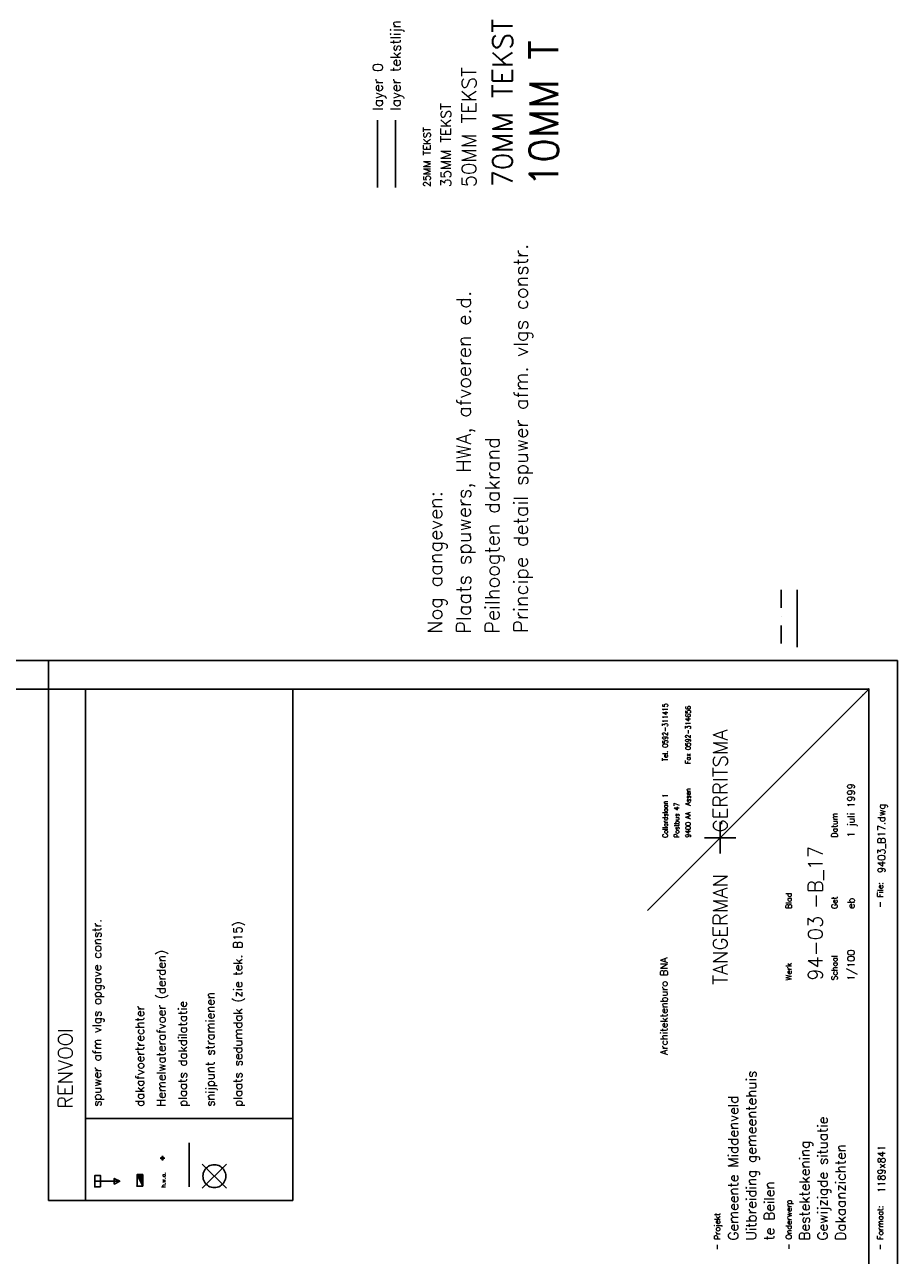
# Model space of a CAD drawing. Extents: x -101594 to 410648, y -2831 to 169921.
# Tile 12 of 31: x -48034 to -17494, y 95256 to 138317. Entities that reach past the tile are written whole.
import ezdxf

# ---------------------------------------------------------------- set-up
doc = ezdxf.new("R2010")
doc.units = 0
doc.header["$LTSCALE"] = 50
doc.header["$MEASUREMENT"] = 0
doc.header["$PDSIZE"] = -1
doc.linetypes.add('DASHDOT', pattern=[25, 12.5, -6.25, 0, -6.25])
doc.linetypes.add('DD1', pattern=[2.66667, 1.66667, -0.5, 0, -0.5])
doc.layers.get('0').update_dxf_attribs({"linetype": 'CONTINUOUS'})
for name, color, linetype in [('_BRANDCOMPART', 6, 'DASHDOT'), ('A--01A1_ACEER', 1, 'CONTINUOUS'), ('A--L$7A-_RASTERCONTOUR', 3, 'CONTINUOUS'), ('A--L02-A2-_LOGO', 2, 'CONTINUOUS'), ('A--L02-A3-_LOGO', 3, 'CONTINUOUS'), ('A--L02-A4-_LOGO', 4, 'CONTINUOUS'), ('A--L27--', 7, 'CONTINUOUS'), ('A--L27-A2-_DAKEN', 2, 'CONTINUOUS'), ('A--L52--', 7, 'CONTINUOUS'), ('A--L52--_F123-', 7, 'CONTINUOUS'), ('A--L90--_F-23-', 7, 'CONTINUOUS'), ('A--L90--_F123-', 7, 'CONTINUOUS'), ('A--T$1A', 2, 'CONTINUOUS'), ('A--T$1A-_F123-_0_35MM', 3, 'CONTINUOUS'), ('A--T01A---_TEKSTLIJN', 1, 'CONTINUOUS'), ('A--T01A-10_TEKST', 6, 'CONTINUOUS'), ('A--T01A-25_TEKST', 2, 'CONTINUOUS'), ('A--T01A-35_TEKST', 3, 'CONTINUOUS'), ('A--T01A-50_TEKST', 4, 'CONTINUOUS'), ('A--T01A-70_TEKST', 5, 'CONTINUOUS'), ('A--T01A5_TEKST', 4, 'CONTINUOUS'), ('CONTROL_POINTS', 7, 'CONTINUOUS'), ('STRAMIEN', 1, 'DD1'), ('X--L$2A-_KADER', 7, 'CONTINUOUS'), ('X--LR---_CP', 7, 'CONTINUOUS')]:
    doc.layers.add(name, color=color, linetype=linetype)
doc.styles.add('ALFA-0_25', font='ROMANS')
doc.styles.add('ALFA-0_35', font='ROMANS')
doc.styles.add('HIEMSTRA', font='romans.shx')
doc.styles.add('ONDERHOEK_TEXT', font='ROMANS.shx', dxfattribs={"height": 2.5})
doc.styles.add('ONDERHOEK_TXT', font='romans.shx', dxfattribs={"width": 0.8})
doc.linetypes.add('BATTING', pattern='A,0.0001,-0.1,[134,ltypeshp.shx,S=0.1,R=0,X=-0.1,Y=0],-0.2,[134,ltypeshp.shx,S=0.1,R=180,X=0.1,Y=0],-0.1', length=0.4001)
doc.linetypes.add('ZIGZAG', pattern='A,0.0001,-0.2,[131,ltypeshp.shx,S=0.2,R=0,X=-0.2,Y=0],-0.4,[131,ltypeshp.shx,S=0.2,R=180,X=0.2,Y=0],-0.2', length=0.8001)

# ---------------------------------------------------------------- blocks, each defined once
blk = doc.blocks.new('9403OH')
at = {"layer": 'A--L02-A2-_LOGO'}
blk.add_line((0, 0), (-77.46, 77.46), dxfattribs=at)
at = {"layer": 'A--L02-A3-_LOGO'}
for q in [(-52, 57.5), (-57.5, 52), (-46.5, 52), (-52, 46.5)]:
    blk.add_line((-52, 52), q, dxfattribs=at)
at = {"layer": 'A--L02-A4-_LOGO'}
for p, q in [((0, 25), (0, 77.46)), ((-25, 0), (-196.26, 0))]:
    blk.add_line(p, q, dxfattribs=at)
at = {"layer": 'CONTROL_POINTS'}
blk.add_circle((-2, 2), 0.0123, dxfattribs=at)
at = {"layer": 'A--T01A-25_TEKST', "style": 'ONDERHOEK_TXT', "width": 0.8}
for s, p in [('Collardslaan 1', (-52.01, 70.34)), ('Tel. 0592-311415', (-25.15, 70.34)), ('Postbus 47', (-52.01, 66.34)), ('9400 AA  Assen', (-52.01, 62.34)), ('Fax 0592-314656', (-26.15, 62.34))]:
    blk.add_text(s, height=1.8, dxfattribs=at).set_placement(p)
at = {"layer": 'A--T01A-25_TEKST', "style": 'ONDERHOEK_TXT'}
for s, p in [('Werk', (-101.92, 27)), ('Blad', (-76.92, 27)), ('Schaal', (-101.92, 11)), ('Get', (-76.92, 11)), ('Datum', (-51.92, 11))]:
    blk.add_text(s, height=2, dxfattribs=at).set_placement(p)
at = {"layer": 'A--T01A-25_TEKST', "style": 'ONDERHOEK_TEXT', "flags": 4}
for tag, p in [('SCHAAL', (-102.04, 4.96)), ('GET.', (-76.91, 4.96)), ('DATUM', (-51.93, 4.96)), ('FORMAAT', (-176.31, -5.69)), ('FILE', (-64.37, -5.69))]:
    blk.add_attdef(tag, p, '', height=2.5, dxfattribs=at)
at = {"layer": 'A--T01A-35_TEKST', "style": 'ONDERHOEK_TXT'}
for s, height, p in [('Architektenburo BNA', 2.5, (-128, 70.4)), ('- Projekt', 2, (-196.29, 52.04)), ('- Onderwerp', 2, (-196.21, 27)), ('- Formaat:', 2, (-196.29, -5)), ('- File:', 2, (-76.49, -5))]:
    blk.add_text(s, height=height, dxfattribs=at).set_placement(p)
at = {"layer": 'A--T01A-35_TEKST', "style": 'ONDERHOEK_TEXT', "flags": 4}
for tag, p in [('PROJECT1', (-192.9, 45.66)), ('PROJECT2', (-192.9, 39.36)), ('PROJECT3', (-192.9, 33.06)), ('ONDERWERP1', (-192.9, 20.72)), ('ONDERWERP2', (-192.9, 14.42)), ('ONDERWERP3', (-192.9, 8.12))]:
    blk.add_attdef(tag, p, '', height=3.5, dxfattribs=at)
at = {"layer": 'A--T01A-70_TEKST', "style": 'ONDERHOEK_TXT'}
blk.add_text('TANGERMAN   GERRITSMA', height=5, dxfattribs=at).set_placement((-103.43, 49.5))
at = {"layer": 'A--T01A5_TEKST', "style": 'ONDERHOEK_TEXT', "flags": 4}
for tag, p in [('WERK_NR.', (-102.04, 16.2)), ('BLAD_NR.', (-76.91, 16.2))]:
    blk.add_attdef(tag, p, '', height=5, dxfattribs=at)
blk = doc.blocks.new('KAD_A0')
at = {"layer": 'X--L$2A-_KADER', "color": 1}
blk.add_line((0, 287), (10, 287), dxfattribs=at)
blk.add_lwpolyline([(-1179, -10), (-1179, 831), (10, 831), (10, -10)], close=True, dxfattribs=at)
at = {"layer": 'X--L$2A-_KADER', "color": 4}
blk.add_lwpolyline([(-1169, 0), (0, 0), (0, 821), (-1169, 821)], close=True, dxfattribs=at)
at = {"layer": 'X--LR---_CP', "color": 255}
blk.add_circle((0, 0), 0.0123, dxfattribs=at)
at = {"layer": 'X--LR---_CP'}
blk.add_point((0, 0.0123), dxfattribs=at)
blk = doc.blocks.new('S050001-')
at = {"layer": 'A--L52--_F123-', "color": 1, "linetype": 'Continuous'}
for points in [[(0, 0), (2, 0)], [(1, -1), (1, 1)]]:
    blk.add_lwpolyline(points, dxfattribs=at)
blk.add_lwpolyline([(0.47, 0, 1), (1.53, 0, 1)], format="xyb", close=True, dxfattribs=at)
blk = doc.blocks.new('AFVOER')
at = {"layer": 'A--01A1_ACEER'}
blk.add_hatch(color=256, dxfattribs=at).paths.add_polyline_path([(400, -200), (400, 0), (0, -200)])
blk.add_line((0, -200), (400, 0), dxfattribs=at)
at = {"layer": 'A--L27--', "color": 10, "linetype": 'Continuous', "ltscale": 0.01}
blk.add_lwpolyline([(0, 0), (400, 0), (400, -200), (0, -200)], close=True, dxfattribs=at)
at = {"layer": 'X--LR---_CP'}
blk.add_point((0, 0), dxfattribs=at)
blk = doc.blocks.new('S090024-')
at = {"layer": 'A--L90--_F-23-', "color": 255}
blk.add_circle((0, 0), 0.0123, dxfattribs=at)
at = {"layer": 'A--L90--_F123-', "color": 2, "linetype": 'Continuous'}
for points in [[(-0.000001, 5.999999), (-0.000001, -6)], [(-6.000001, 0), (5.999999, 0)]]:
    blk.add_lwpolyline(points, dxfattribs=at)
blk.add_lwpolyline([(-4.000001, 0, 1), (3.999998, 0, 1)], format="xyb", close=True, dxfattribs=at)

msp = doc.modelspace()

# ---------------------------------------------------------------- linework, layer by layer
msp.add_line((-35680.1, 132621), (-35680.1, 134969.3))
at = {"layer": '_BRANDCOMPART'}
msp.add_line((-21558.1, 118538.7), (-21558.1, 116538.7), dxfattribs=at)
at = {"layer": '_BRANDCOMPART', "color": 4, "linetype": 'BATTING', "ltscale": 10}
msp.add_line((-21000.2, 118538.7), (-21000.2, 116538.7), dxfattribs=at)
at = {"layer": 'A--01A1_ACEER', "linetype": 'ZIGZAG'}
msp.add_line((-42275.4, 97650.7), (-42275.4, 99189.2), dxfattribs=at)
at = {"layer": 'A--L$7A-_RASTERCONTOUR'}
msp.add_line((-38650.3, 100044.4), (-45903.8, 100044.4), dxfattribs=at)
for points in [[(-38650.3, 97179.3), (-38650.3, 115068.8), (-47194.2, 115068.8), (-47194.2, 97179.3)], [(-45903.8, 97179.3), (-45903.8, 115068.8), (-45903.8, 115068.8), (-45903.8, 97179.3)]]:
    msp.add_lwpolyline(points, close=True, dxfattribs=at)
at = {"layer": 'A--L27-A2-_DAKEN'}
msp.add_line((-45577.5, 97850.7), (-44697.5, 97850.7), dxfattribs=at)
for points in [[(-45377.5, 97650.7), (-45377.5, 98050.7), (-45577.5, 98050.7), (-45577.5, 97650.7)], [(-44697.5, 97850.7), (-44697.5, 97850.7), (-44897.5, 97950.7), (-44897.5, 97750.7)]]:
    msp.add_lwpolyline(points, close=True, dxfattribs=at)
at = {"layer": 'A--T01A---_TEKSTLIJN'}
msp.add_line((-35058.8, 132621), (-35058.8, 134969.3), dxfattribs=at)

# ---------------------------------------------------------------- block references
at = {"xscale": 100, "yscale": 100, "zscale": 100, "rotation": 90}
msp.add_blockref('KAD_A0', (-18494.2, 115068.8), dxfattribs=at)
msp.add_blockref('9403OH', (-18494.2, 115068.8), dxfattribs=at).add_auto_attribs({'PROJECT1': 'Gemeente Middenveld', 'PROJECT2': 'Uitbreiding gemeentehuis', 'PROJECT3': 'te Beilen', 'ONDERWERP1': 'Bestektekening', 'ONDERWERP2': 'Gewijzigde situatie', 'ONDERWERP3': 'Dakaanzichten', 'WERK_NR.': '94-03', 'BLAD_NR.': '-B_17', 'SCHAAL': '1/100', 'GET.': 'eb', 'DATUM': '1 juli 1999', 'FORMAAT': '1189x841', 'FILE': '9403_B17.dwg'})
at = {"layer": 'A--01A1_ACEER', "rotation": 90}
msp.add_blockref('AFVOER', (-44099.4, 97680.4), dxfattribs=at)
at = {"layer": 'A--L52--', "xscale": -80, "yscale": 80, "zscale": 1.6, "rotation": 1.535233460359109e-06}
msp.add_blockref('S050001-', (-43131.8, 98657.2), dxfattribs=at)
at = {"layer": 'STRAMIEN', "linetype": 'DASHDOT', "xscale": 100, "yscale": 100, "rotation": 45}
msp.add_blockref('S090024-', (-41394.3, 98028.6), dxfattribs=at)

# ---------------------------------------------------------------- texts
at = {"layer": 'A--T$1A', "color": 3, "style": 'ALFA-0_25'}
for s, p in [('spuwer afm vlgs opgave constr.', (-45354.7, 100456.3)), ('plaats sedumdak (zie tek. B15)', (-40424.1, 100456.3)), ('Hemelwaterafvoer (derden)', (-43104.7, 100456.3)), ('snijpunt stramienen', (-41394.3, 100456.3)), ('dakafvoertrechter', (-43854.7, 100456.3)), ('plaats dakdilatatie', (-42354.7, 100456.3))]:
    msp.add_text(s, height=300, rotation=90, dxfattribs=at).set_placement(p)
at = {"layer": 'A--T$1A-_F123-_0_35MM', "color": 1, "style": 'ALFA-0_35'}
msp.add_text('h.w.a.', height=138.91, rotation=90, dxfattribs=at).set_placement((-43103.2, 97629.6, 2310.1))
at = {"layer": 'A--T01A-10_TEKST', "style": 'HIEMSTRA'}
msp.add_text('10MM T', height=1000, rotation=90, dxfattribs=at).set_placement((-29363.5, 132629.3))
at = {"layer": 'A--T01A-25_TEKST', "style": 'HIEMSTRA'}
msp.add_text('25MM TEKST', height=250, rotation=90, dxfattribs=at).set_placement((-33825.7, 132629.3))
at = {"layer": 'A--T01A-35_TEKST', "style": 'HIEMSTRA'}
for s, p in [('layer tekstlijn', (-34879.3, 135314.7)), ('layer 0', (-35500.6, 135314.7)), ('35MM TEKST', (-33114.3, 132629.3))]:
    msp.add_text(s, height=350, rotation=90, dxfattribs=at).set_placement(p)
at = {"layer": 'A--T01A-50_TEKST', "style": 'HIEMSTRA'}
for s, p in [('50MM TEKST', (-32235.4, 132629.3)), ('Principe detail spuwer afm. vlgs constr.', (-30420.1, 117038.6)), ('Plaats spuwers, HWA, afvoeren e.d.', (-32420.1, 117005.4)), ('Peilhoogten dakrand', (-31420.1, 117005.4)), ('Nog aangeven:', (-33420.1, 117005.4)), ('RENVOOI', (-46355.7, 100386.8))]:
    msp.add_text(s, height=500, rotation=90, dxfattribs=at).set_placement(p)
at = {"layer": 'A--T01A-70_TEKST', "style": 'HIEMSTRA'}
msp.add_text('70MM TEKST', height=700, rotation=90, dxfattribs=at).set_placement((-30959, 132629.3))

doc.saveas('drawing.dxf')
